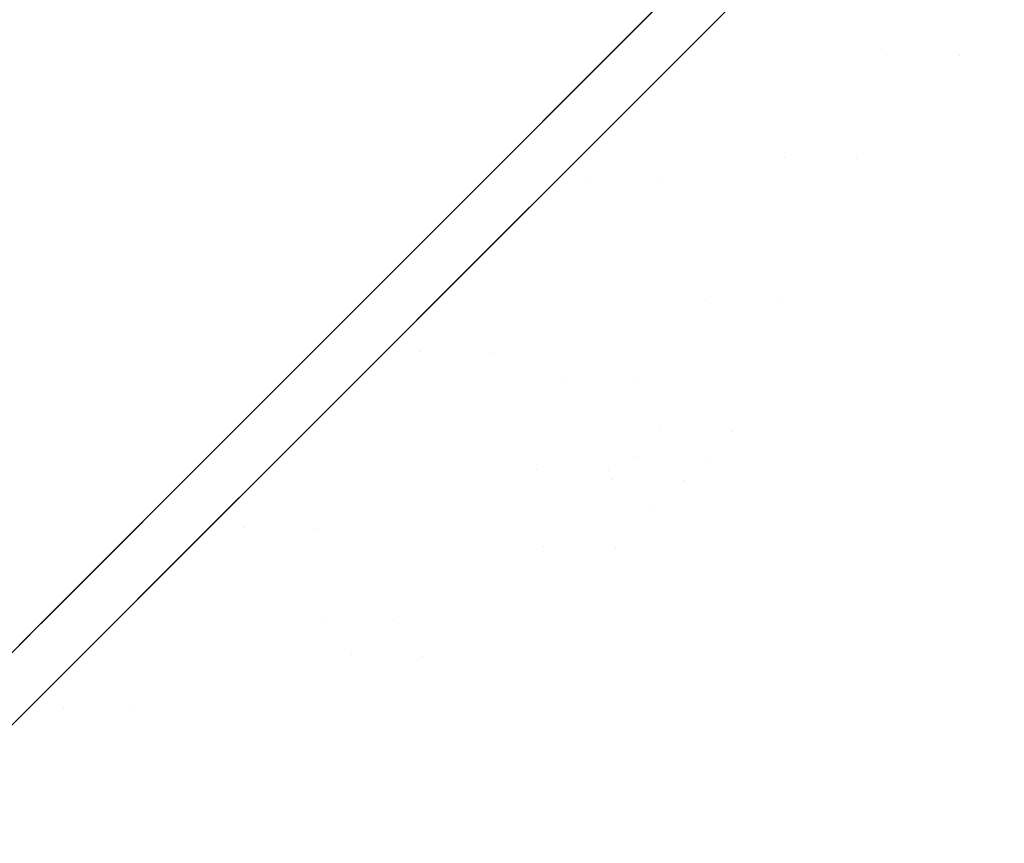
# Model space of a CAD drawing. Header units: centimetres. Extents: x -66.9 to -49, y -8.3 to 9.3.
# Tile 6 of 9: x -56.5 to -53.9, y 1.6 to 3.7. Entities that reach past the tile are written whole.
import ezdxf

# ---------------------------------------------------------------- set-up
doc = ezdxf.new("R2010")
doc.units = ezdxf.units.CM
doc.header["$LTSCALE"] = 2.54
doc.layers.add('Lucido design-1', color=7, linetype='Continuous')

# ---------------------------------------------------------------- blocks, each defined once
blk = doc.blocks.new('Gruppo-1')
at = {"color": 30, "linetype": 'Continuous', "lineweight": 9}
for points, invisible_edges in [([(-53.0988, 4.6015, -916.7691), (-52.9822, 4.7181, -917.2579), (-53.9218, 3.6491, -917.6955), (-54.0093, 3.5616, -917.3288)], 15), ([(-54.0093, 3.5616, -920.6917), (-53.9218, 3.6491, -920.325), (-52.9822, 4.7181, -920.7627), (-53.0988, 4.6015, -921.2514)], 15), ([(-54.0093, 3.5616, -917.3288), (-54.125, 3.4459, -916.9526), (-53.2531, 4.4472, -916.2677), (-53.0988, 4.6015, -916.7691)], 15), ([(-53.0988, 4.6015, -921.2514), (-53.2531, 4.4472, -921.7528), (-54.125, 3.4459, -921.0679), (-54.0093, 3.5616, -920.6917)], 15), ([(-53.5061, 4.5634, -926.4032), (-54.2423, 3.6242, -925.4376), (-53.7543, 4.1122, -924.9009)], 11), ([(-53.7543, 4.1122, -913.1196), (-54.2423, 3.6242, -912.5829), (-53.5061, 4.5634, -911.6173)], 11), ([(-54.2423, 3.6242, -912.5829), (-53.8078, 4.2617, -911.304), (-53.5061, 4.5634, -911.6173)], 11), ([(-53.5061, 4.5634, -926.4032), (-53.8078, 4.2617, -926.7165), (-54.2423, 3.6242, -925.4376)], 11), ([(-53.5646, 4.1118, -924.9156), (-54.0538, 3.6226, -925.4536), (-53.3158, 4.5641, -926.4217)], 11), ([(-54.0538, 3.6226, -925.4536), (-53.6183, 4.2617, -926.7358), (-53.3158, 4.5641, -926.4217)], 11), ([(-53.3158, 4.5641, -911.5988), (-54.0538, 3.6226, -912.5669), (-53.5646, 4.1118, -913.1049)], 11), ([(-53.3158, 4.5641, -911.5988), (-53.6183, 4.2617, -911.2847), (-54.0538, 3.6226, -912.5669)], 11), ([(-54.1273, 3.9422, -911.0103), (-54.4637, 3.6058, -910.7389), (-54.1746, 4.1344, -909.3708), (-53.7825, 4.5265, -909.6872)], 15), ([(-53.7825, 4.5265, -928.3334), (-54.1746, 4.1344, -928.6497), (-54.4637, 3.6058, -927.2817), (-54.1273, 3.9422, -927.0102)], 15), ([(-53.9819, 3.7184, -914.7626), (-54.3227, 3.3776, -914.2949), (-53.7543, 4.1122, -913.1196), (-53.3285, 4.5379, -913.7039)], 15), ([(-53.3285, 4.5379, -924.3166), (-53.7543, 4.1122, -924.9009), (-54.3227, 3.3776, -923.7256), (-53.9819, 3.7184, -923.2579)], 15), ([(-53.5929, 4.5271, -909.6638), (-53.986, 4.1341, -909.3467), (-54.2758, 3.6041, -910.7182), (-53.9386, 3.9414, -910.9903)], 15), ([(-53.9386, 3.9414, -927.0302), (-54.2758, 3.6041, -927.3024), (-53.986, 4.1341, -928.6738), (-53.5929, 4.5271, -928.3567)], 15), ([(-53.1378, 4.5386, -913.6907), (-53.5646, 4.1118, -913.1049), (-54.1344, 3.3754, -914.2831), (-53.7928, 3.717, -914.752)], 15), ([(-53.7928, 3.717, -923.2685), (-54.1344, 3.3754, -923.7374), (-53.5646, 4.1118, -924.9156), (-53.1378, 4.5386, -924.3299)], 15), ([(-53.4493, 4.251, -915.7603), (-53.2531, 4.4472, -916.2677), (-54.125, 3.4459, -916.9526), (-54.2723, 3.2986, -916.5719)], 15), ([(-54.2723, 3.2986, -921.4487), (-54.125, 3.4459, -921.0679), (-53.2531, 4.4472, -921.7528), (-53.4493, 4.251, -922.2603)], 15), ([(-54.0839, 3.2962, -916.5658), (-53.9363, 3.4438, -916.9475), (-53.0622, 4.4476, -916.2609), (-53.2589, 4.2509, -915.7521)], 15), ([(-53.2589, 4.2509, -922.2684), (-53.0622, 4.4476, -921.7596), (-53.9363, 3.4438, -921.073), (-54.0839, 3.2962, -921.4547)], 15), ([(-54.1273, 3.9422, -911.0103), (-53.8078, 4.2617, -911.304), (-54.2423, 3.6242, -912.5829), (-54.5087, 3.3578, -912.338)], 15), ([(-54.5087, 3.3578, -925.6825), (-54.2423, 3.6242, -925.4376), (-53.8078, 4.2617, -926.7165), (-54.1273, 3.9422, -927.0102)], 15), ([(-54.2723, 3.2986, -916.5719), (-54.4538, 3.1171, -916.1929), (-53.6913, 4.009, -915.2551), (-53.4493, 4.251, -915.7603)], 15), ([(-53.4493, 4.251, -922.2603), (-53.6913, 4.009, -922.7654), (-54.4538, 3.1171, -921.8276), (-54.2723, 3.2986, -921.4487)], 15), ([(-54.321, 3.3555, -912.3213), (-54.0538, 3.6226, -912.5669), (-53.6183, 4.2617, -911.2847), (-53.9386, 3.9414, -910.9903)], 15), ([(-53.9386, 3.9414, -927.0302), (-53.6183, 4.2617, -926.7358), (-54.0538, 3.6226, -925.4536), (-54.321, 3.3555, -925.6992)], 15), ([(-53.2589, 4.2509, -915.7521), (-53.5015, 4.0083, -915.2457), (-54.2659, 3.1142, -916.1858), (-54.0839, 3.2962, -916.5658)], 15), ([(-54.0839, 3.2962, -921.4547), (-54.2659, 3.1142, -921.8347), (-53.5015, 4.0083, -922.7748), (-53.2589, 4.2509, -922.2684)], 15), ([(-54.3949, 4.1899, -930.3259), (-54.8833, 3.7016, -930.6163), (-55.0126, 3.2964, -929.1929)], 10), ([(-55.0126, 3.2964, -929.1929), (-54.5851, 3.7239, -928.9372), (-54.3949, 4.1899, -930.3259)], 11), ([(-54.6964, 3.7002, -930.6456), (-54.8833, 3.7016, -930.6163), (-54.3949, 4.1899, -930.3259)], 9), ([(-54.2027, 4.1939, -907.6522), (-54.6969, 3.6997, -907.3781), (-54.8261, 3.294, -908.8021)], 10), ([(-54.8261, 3.294, -908.8021), (-54.3976, 3.7225, -909.0585), (-54.2027, 4.1939, -907.6522)], 11), ([(-54.207, 4.1896, -930.354), (-54.3976, 3.7225, -928.962), (-54.8261, 3.294, -929.2184)], 11), ([(-54.8261, 3.294, -929.2184), (-54.6964, 3.7002, -930.6456), (-54.207, 4.1896, -930.354)], 9), ([(-54.6969, 3.6997, -907.3781), (-54.2027, 4.1939, -907.6522), (-54.5079, 4.077, -907.6057)], 10), ([(-54.3949, 4.1899, -930.3259), (-54.207, 4.1896, -930.354), (-54.6964, 3.7002, -930.6456)], 9), ([(-54.5851, 3.7239, -909.0833), (-54.1746, 4.1344, -909.3708), (-54.4637, 3.6058, -910.7389), (-54.816, 3.2535, -910.4922)], 15), ([(-54.816, 3.2535, -927.5283), (-54.4637, 3.6058, -927.2817), (-54.1746, 4.1344, -928.6497), (-54.5851, 3.7239, -928.9372)], 15), ([(-54.2423, 3.6242, -912.5829), (-53.7543, 4.1122, -913.1196), (-54.3227, 3.3776, -914.2949), (-54.7133, 2.987, -913.8653)], 15), ([(-54.7133, 2.987, -924.1552), (-54.3227, 3.3776, -923.7256), (-53.7543, 4.1122, -924.9009), (-54.2423, 3.6242, -925.4376)], 15), ([(-54.629, 3.2509, -910.4709), (-54.2758, 3.6041, -910.7182), (-53.986, 4.1341, -909.3467), (-54.3976, 3.7225, -909.0585)], 15), ([(-54.3976, 3.7225, -928.962), (-53.986, 4.1341, -928.6738), (-54.2758, 3.6041, -927.3024), (-54.629, 3.2509, -927.5496)], 15), ([(-54.526, 2.9837, -913.8524), (-54.1344, 3.3754, -914.2831), (-53.5646, 4.1118, -913.1049), (-54.0538, 3.6226, -912.5669)], 15), ([(-54.0538, 3.6226, -925.4536), (-53.5646, 4.1118, -924.9156), (-54.1344, 3.3754, -923.7374), (-54.526, 2.9837, -924.1681)], 15), ([(-55.0126, 3.2964, -908.8276), (-54.8834, 3.7015, -907.4066), (-54.5079, 4.077, -907.6057)], 9), ([(-54.5079, 4.077, -907.6057), (-54.5851, 3.7239, -909.0833), (-55.0126, 3.2964, -908.8276)], 11), ([(-54.5079, 4.077, -907.6057), (-54.8834, 3.7015, -907.4066), (-54.6969, 3.6997, -907.3781)], 10), ([(-53.9819, 3.7184, -914.7626), (-53.6913, 4.009, -915.2551), (-54.4538, 3.1171, -916.1929), (-54.6719, 2.899, -915.8234)], 15), ([(-54.6719, 2.899, -922.1971), (-54.4538, 3.1171, -921.8276), (-53.6913, 4.009, -922.7654), (-53.9819, 3.7184, -923.2579)], 15), ([(-54.4845, 2.8956, -915.8154), (-54.2659, 3.1142, -916.1858), (-53.5015, 4.0083, -915.2457), (-53.7928, 3.717, -914.752)], 15), ([(-53.7928, 3.717, -923.2685), (-53.5015, 4.0083, -922.7748), (-54.2659, 3.1142, -921.8347), (-54.4845, 2.8956, -922.2051)], 15), ([(-54.5087, 3.3578, -912.338), (-54.7893, 3.0772, -912.1116), (-54.4637, 3.6058, -910.7389), (-54.1273, 3.9422, -911.0103)], 15), ([(-54.1273, 3.9422, -927.0102), (-54.4637, 3.6058, -927.2817), (-54.7893, 3.0772, -925.9089), (-54.5087, 3.3578, -925.6825)], 15), ([(-53.9386, 3.9414, -910.9903), (-54.2758, 3.6041, -910.7182), (-54.6022, 3.0742, -912.0943), (-54.321, 3.3555, -912.3213)], 15), ([(-54.321, 3.3555, -925.6992), (-54.6022, 3.0742, -925.9262), (-54.2758, 3.6041, -927.3024), (-53.9386, 3.9414, -927.0302)], 15), ([(-53.8182, 3.7527, -918.3869), (-53.7888, 3.7821, -919.0103), (-54.8091, 2.6694, -919.0103), (-54.8287, 2.6498, -918.5947)], 15), ([(-54.8287, 2.6498, -919.4259), (-54.8091, 2.6694, -919.0103), (-53.7888, 3.7821, -919.0103), (-53.8182, 3.7527, -919.6336)], 15), ([(-54.6418, 2.6457, -918.5936), (-54.6221, 2.6654, -919.0103), (-53.5992, 3.7809, -919.0103), (-53.6287, 3.7514, -918.3854)], 15), ([(-53.6287, 3.7514, -919.6351), (-53.5992, 3.7809, -919.0103), (-54.6221, 2.6654, -919.0103), (-54.6418, 2.6457, -919.4269)], 15), ([(-54.8287, 2.6498, -919.4259), (-53.8182, 3.7527, -919.6336), (-53.8592, 3.7117, -919.9715)], 11), ([(-53.8592, 3.7117, -918.049), (-53.8182, 3.7527, -918.3869), (-54.8287, 2.6498, -918.5947)], 11), ([(-54.6418, 2.6457, -918.5936), (-53.6287, 3.7514, -918.3854), (-53.6698, 3.7103, -918.0466)], 11), ([(-53.6698, 3.7103, -919.9739), (-53.6287, 3.7514, -919.6351), (-54.6418, 2.6457, -919.4269)], 11), ([(-54.816, 3.2535, -910.4922), (-55.1828, 2.8867, -910.2727), (-55.0126, 3.2964, -908.8276), (-54.5851, 3.7239, -909.0833)], 15), ([(-54.5851, 3.7239, -928.9372), (-55.0126, 3.2964, -929.1929), (-55.1828, 2.8867, -927.7478), (-54.816, 3.2535, -927.5283)], 15), ([(-54.3976, 3.7225, -909.0585), (-54.8261, 3.294, -908.8021), (-54.9967, 2.8832, -910.2509), (-54.629, 3.2509, -910.4709)], 15), ([(-54.629, 3.2509, -927.5496), (-54.9967, 2.8832, -927.7696), (-54.8261, 3.294, -929.2184), (-54.3976, 3.7225, -928.962)], 15), ([(-54.6719, 2.899, -915.8234), (-54.9275, 2.6434, -915.4724), (-54.3227, 3.3776, -914.2949), (-53.9819, 3.7184, -914.7626)], 15), ([(-53.9819, 3.7184, -923.2579), (-54.3227, 3.3776, -923.7256), (-54.9275, 2.6434, -922.5481), (-54.6719, 2.899, -922.1971)], 15), ([(-53.8592, 3.7117, -919.9715), (-54.8978, 2.5807, -919.8869), (-54.8287, 2.6498, -919.4259)], 11), ([(-54.8287, 2.6498, -918.5947), (-54.8978, 2.5807, -918.1336), (-53.8592, 3.7117, -918.049)], 11), ([(-54.8978, 2.5807, -918.1336), (-53.9218, 3.6491, -917.6955), (-53.8592, 3.7117, -918.049)], 11), ([(-53.8592, 3.7117, -919.9715), (-53.9218, 3.6491, -920.325), (-54.8978, 2.5807, -919.8869)], 11), ([(-53.7928, 3.717, -914.752), (-54.1344, 3.3754, -914.2831), (-54.7408, 2.6393, -915.4636), (-54.4845, 2.8956, -915.8154)], 15), ([(-54.4845, 2.8956, -922.2051), (-54.7408, 2.6393, -922.5569), (-54.1344, 3.3754, -923.7374), (-53.7928, 3.717, -923.2685)], 15), ([(-54.6418, 2.6457, -919.4269), (-54.711, 2.5765, -919.8891), (-53.6698, 3.7103, -919.9739)], 11), ([(-54.711, 2.5765, -919.8891), (-53.7325, 3.6476, -920.3283), (-53.6698, 3.7103, -919.9739)], 11), ([(-53.6698, 3.7103, -918.0466), (-54.711, 2.5765, -918.1314), (-54.6418, 2.6457, -918.5936)], 11), ([(-53.6698, 3.7103, -918.0466), (-53.7325, 3.6476, -917.6922), (-54.711, 2.5765, -918.1314)], 11), ([(-55.4552, 2.8538, -929.4143), (-55.0126, 3.2964, -929.1929), (-54.8833, 3.7016, -930.6163)], 11), ([(-54.8833, 3.7016, -930.6163), (-55.1401, 3.4448, -930.769), (-55.4552, 2.8538, -929.4143)], 10), ([(-54.8834, 3.7015, -907.4066), (-55.0126, 3.2964, -908.8276), (-55.4552, 2.8538, -908.6062)], 11), ([(-55.4552, 2.8538, -908.6062), (-55.385, 3.1998, -907.1407), (-54.8834, 3.7015, -907.4066)], 9), ([(-54.8834, 3.7015, -907.4066), (-55.385, 3.1998, -907.1407), (-55.1364, 3.2602, -907.1343)], 10), ([(-55.2698, 2.8502, -929.4403), (-54.9477, 3.4489, -930.7953), (-54.6964, 3.7002, -930.6456)], 9), ([(-54.6964, 3.7002, -930.6456), (-54.8261, 3.294, -929.2184), (-55.2698, 2.8502, -929.4403)], 11), ([(-55.2698, 2.8502, -908.5802), (-54.8261, 3.294, -908.8021), (-54.6969, 3.6997, -907.3781)], 11), ([(-54.6969, 3.6997, -907.3781), (-55.1364, 3.2602, -907.1343), (-55.2698, 2.8502, -908.5802)], 10), ([(-54.9477, 3.4489, -930.7953), (-55.1401, 3.4448, -930.769), (-54.8833, 3.7016, -930.6163)], 9), ([(-55.1364, 3.2602, -907.1343), (-54.6969, 3.6997, -907.3781), (-54.8834, 3.7015, -907.4066)], 10), ([(-54.8833, 3.7016, -930.6163), (-54.6964, 3.7002, -930.6456), (-54.9477, 3.4489, -930.7953)], 9), ([(-54.0093, 3.5616, -917.3288), (-53.9218, 3.6491, -917.6955), (-54.8978, 2.5807, -918.1336), (-54.9561, 2.5224, -917.8892)], 15), ([(-54.9561, 2.5224, -920.1314), (-54.8978, 2.5807, -919.8869), (-53.9218, 3.6491, -920.325), (-54.0093, 3.5616, -920.6917)], 15), ([(-54.7695, 2.518, -917.8863), (-54.711, 2.5765, -918.1314), (-53.7325, 3.6476, -917.6922), (-53.8203, 3.5599, -917.3246)], 15), ([(-53.8203, 3.5599, -920.6959), (-53.7325, 3.6476, -920.3283), (-54.711, 2.5765, -919.8891), (-54.7695, 2.518, -920.1342)], 15), ([(-54.816, 3.2535, -910.4922), (-54.4637, 3.6058, -910.7389), (-54.7893, 3.0772, -912.1116), (-55.0831, 2.7834, -911.9058)], 15), ([(-55.0831, 2.7834, -926.1147), (-54.7893, 3.0772, -925.9089), (-54.4637, 3.6058, -927.2817), (-54.816, 3.2535, -927.5283)], 15), ([(-54.8968, 2.7797, -911.8881), (-54.6022, 3.0742, -912.0943), (-54.2758, 3.6041, -910.7182), (-54.629, 3.2509, -910.4709)], 15), ([(-54.629, 3.2509, -927.5496), (-54.2758, 3.6041, -927.3024), (-54.6022, 3.0742, -925.9262), (-54.8968, 2.7797, -926.1324)], 15), ([(-54.7133, 2.987, -924.1552), (-54.2423, 3.6242, -925.4376), (-54.5087, 3.3578, -925.6825)], 11), ([(-54.5087, 3.3578, -912.338), (-54.2423, 3.6242, -912.5829), (-54.7133, 2.987, -913.8653)], 11), ([(-54.526, 2.9837, -913.8524), (-54.0538, 3.6226, -912.5669), (-54.321, 3.3555, -912.3213)], 11), ([(-54.321, 3.3555, -925.6992), (-54.0538, 3.6226, -925.4536), (-54.526, 2.9837, -924.1681)], 11), ([(-54.9561, 2.5224, -917.8892), (-55.0333, 2.4452, -917.6383), (-54.125, 3.4459, -916.9526), (-54.0093, 3.5616, -917.3288)], 15), ([(-54.0093, 3.5616, -920.6917), (-54.125, 3.4459, -921.0679), (-55.0333, 2.4452, -920.3822), (-54.9561, 2.5224, -920.1314)], 15), ([(-53.8203, 3.5599, -917.3246), (-53.9363, 3.4438, -916.9475), (-54.8469, 2.4406, -917.6349), (-54.7695, 2.518, -917.8863)], 15), ([(-54.7695, 2.518, -920.1342), (-54.8469, 2.4406, -920.3856), (-53.9363, 3.4438, -921.073), (-53.8203, 3.5599, -920.6959)], 15), ([(-55.2698, 2.8502, -929.4403), (-55.2014, 3.1952, -930.8986), (-54.9477, 3.4489, -930.7953)], 9), ([(-55.1401, 3.4448, -930.769), (-54.9477, 3.4489, -930.7953), (-55.2014, 3.1952, -930.8986)], 9), ([(-55.1401, 3.4448, -930.769), (-55.3869, 3.198, -930.8692), (-55.4552, 2.8538, -929.4143)], 10), ([(-55.2014, 3.1952, -930.8986), (-55.3869, 3.198, -930.8692), (-55.1401, 3.4448, -930.769)], 9), ([(-54.2723, 3.2986, -916.5719), (-54.125, 3.4459, -916.9526), (-55.0333, 2.4452, -917.6383), (-55.1315, 2.347, -917.3845)], 15), ([(-55.1315, 2.347, -920.6361), (-55.0333, 2.4452, -920.3822), (-54.125, 3.4459, -921.0679), (-54.2723, 3.2986, -921.4487)], 15), ([(-54.9453, 2.3422, -917.3804), (-54.8469, 2.4406, -917.6349), (-53.9363, 3.4438, -916.9475), (-54.0839, 3.2962, -916.5658)], 15), ([(-54.0839, 3.2962, -921.4547), (-53.9363, 3.4438, -921.073), (-54.8469, 2.4406, -920.3856), (-54.9453, 2.3422, -920.6401)], 15), ([(-54.7133, 2.987, -913.8653), (-54.3227, 3.3776, -914.2949), (-54.9275, 2.6434, -915.4724), (-55.2206, 2.3503, -915.1501)], 15), ([(-55.2206, 2.3503, -922.8704), (-54.9275, 2.6434, -922.5481), (-54.3227, 3.3776, -923.7256), (-54.7133, 2.987, -924.1552)], 15), ([(-55.0346, 2.3455, -915.1405), (-54.7408, 2.6393, -915.4636), (-54.1344, 3.3754, -914.2831), (-54.526, 2.9837, -913.8524)], 15), ([(-54.526, 2.9837, -924.1681), (-54.1344, 3.3754, -923.7374), (-54.7408, 2.6393, -922.5569), (-55.0346, 2.3455, -922.88)], 15), ([(-54.5087, 3.3578, -925.6825), (-55.1512, 2.549, -924.5325), (-54.7133, 2.987, -924.1552)], 11), ([(-54.7133, 2.987, -913.8653), (-55.1512, 2.549, -913.488), (-54.5087, 3.3578, -912.338)], 11), ([(-55.1512, 2.549, -913.488), (-54.7893, 3.0772, -912.1116), (-54.5087, 3.3578, -912.338)], 11), ([(-54.5087, 3.3578, -925.6825), (-54.7893, 3.0772, -925.9089), (-55.1512, 2.549, -924.5325)], 11), ([(-54.526, 2.9837, -924.1681), (-54.9651, 2.5447, -924.5464), (-54.321, 3.3555, -925.6992)], 11), ([(-54.9651, 2.5447, -924.5464), (-54.6022, 3.0742, -925.9262), (-54.321, 3.3555, -925.6992)], 11), ([(-54.321, 3.3555, -912.3213), (-54.9651, 2.5447, -913.4742), (-54.526, 2.9837, -913.8524)], 11), ([(-54.321, 3.3555, -912.3213), (-54.6022, 3.0742, -912.0943), (-54.9651, 2.5447, -913.4742)], 11), ([(-55.4552, 2.8538, -908.6062), (-55.0126, 3.2964, -908.8276), (-55.1828, 2.8867, -910.2727), (-55.5626, 2.5069, -910.0828)], 15), ([(-55.5626, 2.5069, -927.9377), (-55.1828, 2.8867, -927.7478), (-55.0126, 3.2964, -929.1929), (-55.4552, 2.8538, -929.4143)], 15), ([(-55.1315, 2.347, -917.3845), (-55.2525, 2.226, -917.1318), (-54.4538, 3.1171, -916.1929), (-54.2723, 3.2986, -916.5719)], 15), ([(-54.2723, 3.2986, -921.4487), (-54.4538, 3.1171, -921.8276), (-55.2525, 2.226, -920.8887), (-55.1315, 2.347, -920.6361)], 15), ([(-54.0839, 3.2962, -916.5658), (-54.2659, 3.1142, -916.1858), (-55.0666, 2.2209, -917.1271), (-54.9453, 2.3422, -917.3804)], 15), ([(-54.9453, 2.3422, -920.6401), (-55.0666, 2.2209, -920.8934), (-54.2659, 3.1142, -921.8347), (-54.0839, 3.2962, -921.4547)], 15), ([(-55.3774, 2.5025, -910.0605), (-54.9967, 2.8832, -910.2509), (-54.8261, 3.294, -908.8021), (-55.2698, 2.8502, -908.5802)], 15), ([(-55.2698, 2.8502, -929.4403), (-54.8261, 3.294, -929.2184), (-54.9967, 2.8832, -927.7696), (-55.3774, 2.5025, -927.96)], 15), ([(-55.0831, 2.7834, -911.9058), (-55.3891, 2.4774, -911.7228), (-55.1828, 2.8867, -910.2727), (-54.816, 3.2535, -910.4922)], 15), ([(-54.816, 3.2535, -927.5283), (-55.1828, 2.8867, -927.7478), (-55.3891, 2.4774, -926.2977), (-55.0831, 2.7834, -926.1147)], 15), ([(-55.385, 3.1998, -907.1407), (-55.199, 3.1976, -907.1108), (-55.1364, 3.2602, -907.1343)], 9), ([(-55.1364, 3.2602, -907.1343), (-55.199, 3.1976, -907.1108), (-55.2698, 2.8502, -908.5802)], 10), ([(-54.629, 3.2509, -910.4709), (-54.9967, 2.8832, -910.2509), (-55.2035, 2.473, -911.7046), (-54.8968, 2.7797, -911.8881)], 15), ([(-54.8968, 2.7797, -926.1324), (-55.2035, 2.473, -926.3159), (-54.9967, 2.8832, -927.7696), (-54.629, 3.2509, -927.5496)], 15), ([(-55.3869, 3.198, -930.8692), (-55.9068, 2.678, -931.0804), (-55.9109, 2.3981, -929.5989)], 10), ([(-55.9109, 2.3981, -929.5989), (-55.4552, 2.8538, -929.4143), (-55.3869, 3.198, -930.8692)], 11), ([(-55.7225, 2.6741, -931.1109), (-55.9068, 2.678, -931.0804), (-55.3869, 3.198, -930.8692)], 9), ([(-55.199, 3.1976, -907.1108), (-55.7231, 2.6735, -906.914), (-55.7266, 2.3935, -908.3952)], 10), ([(-55.7266, 2.3935, -908.3952), (-55.2698, 2.8502, -908.5802), (-55.199, 3.1976, -907.1108)], 11), ([(-55.2014, 3.1952, -930.8986), (-55.2698, 2.8502, -929.4403), (-55.7266, 2.3935, -929.6253)], 11), ([(-55.7266, 2.3935, -929.6253), (-55.7225, 2.6741, -931.1109), (-55.2014, 3.1952, -930.8986)], 9), ([(-55.7231, 2.6735, -906.914), (-55.199, 3.1976, -907.1108), (-55.4509, 3.134, -907.1058)], 10), ([(-55.3869, 3.198, -930.8692), (-55.2014, 3.1952, -930.8986), (-55.7225, 2.6741, -931.1109)], 9), ([(-55.4509, 3.134, -907.1058), (-55.385, 3.1998, -907.1407), (-55.4552, 2.8538, -908.6062)], 10), ([(-55.199, 3.1976, -907.1108), (-55.385, 3.1998, -907.1407), (-55.4509, 3.134, -907.1058)], 9), ([(-55.4509, 3.134, -907.1058), (-55.4552, 2.8538, -908.6062), (-55.9109, 2.3981, -908.4217)], 11), ([(-55.9109, 2.3981, -908.4217), (-55.9073, 2.6776, -906.945), (-55.4509, 3.134, -907.1058)], 9), ([(-55.4509, 3.134, -907.1058), (-55.9073, 2.6776, -906.945), (-55.7231, 2.6735, -906.914)], 10), ([(-54.6719, 2.899, -915.8234), (-54.4538, 3.1171, -916.1929), (-55.2525, 2.226, -917.1318), (-55.3979, 2.0806, -916.8854)], 15), ([(-55.3979, 2.0806, -921.1351), (-55.2525, 2.226, -920.8887), (-54.4538, 3.1171, -921.8276), (-54.6719, 2.899, -922.1971)], 15), ([(-55.2124, 2.0751, -916.8801), (-55.0666, 2.2209, -917.1271), (-54.2659, 3.1142, -916.1858), (-54.4845, 2.8956, -915.8154)], 15), ([(-54.4845, 2.8956, -922.2051), (-54.2659, 3.1142, -921.8347), (-55.0666, 2.2209, -920.8934), (-55.2124, 2.0751, -921.1404)], 15), ([(-55.1512, 2.549, -924.5325), (-54.7893, 3.0772, -925.9089), (-55.0831, 2.7834, -926.1147)], 11), ([(-55.0831, 2.7834, -911.9058), (-54.7893, 3.0772, -912.1116), (-55.1512, 2.549, -913.488)], 11), ([(-54.9651, 2.5447, -913.4742), (-54.6022, 3.0742, -912.0943), (-54.8968, 2.7797, -911.8881)], 11), ([(-54.8968, 2.7797, -926.1324), (-54.6022, 3.0742, -925.9262), (-54.9651, 2.5447, -924.5464)], 11), ([(-55.2206, 2.3503, -915.1501), (-55.5492, 2.0217, -914.867), (-55.1512, 2.549, -913.488), (-54.7133, 2.987, -913.8653)], 15), ([(-54.7133, 2.987, -924.1552), (-55.1512, 2.549, -924.5325), (-55.5492, 2.0217, -923.1535), (-55.2206, 2.3503, -922.8704)], 15), ([(-54.526, 2.9837, -913.8524), (-54.9651, 2.5447, -913.4742), (-55.364, 2.0161, -914.8567), (-55.0346, 2.3455, -915.1405)], 15), ([(-55.0346, 2.3455, -922.88), (-55.364, 2.0161, -923.1638), (-54.9651, 2.5447, -924.5464), (-54.526, 2.9837, -924.1681)], 15), ([(-55.5626, 2.5069, -910.0828), (-55.1828, 2.8867, -910.2727), (-55.3891, 2.4774, -911.7228), (-55.7058, 2.1607, -911.5644)], 15), ([(-55.7058, 2.1607, -926.4561), (-55.3891, 2.4774, -926.2977), (-55.1828, 2.8867, -927.7478), (-55.5626, 2.5069, -927.9377)], 15), ([(-55.3979, 2.0806, -916.8854), (-55.5684, 1.9101, -916.6514), (-54.9275, 2.6434, -915.4724), (-54.6719, 2.899, -915.8234)], 15), ([(-54.6719, 2.899, -922.1971), (-54.9275, 2.6434, -922.5481), (-55.5684, 1.9101, -921.3691), (-55.3979, 2.0806, -921.1351)], 15), ([(-54.4845, 2.8956, -915.8154), (-54.7408, 2.6393, -915.4636), (-55.3833, 1.9042, -916.6455), (-55.2124, 2.0751, -916.8801)], 15), ([(-55.2124, 2.0751, -921.1404), (-55.3833, 1.9042, -921.375), (-54.7408, 2.6393, -922.5569), (-54.4845, 2.8956, -922.2051)], 15), ([(-55.521, 2.1554, -911.5458), (-55.2035, 2.473, -911.7046), (-54.9967, 2.8832, -910.2509), (-55.3774, 2.5025, -910.0605)], 15), ([(-55.3774, 2.5025, -927.96), (-54.9967, 2.8832, -927.7696), (-55.2035, 2.473, -926.3159), (-55.521, 2.1554, -926.4747)], 15), ([(-55.5626, 2.5069, -910.0828), (-55.9536, 2.1159, -909.9244), (-55.9109, 2.3981, -908.4217), (-55.4552, 2.8538, -908.6062)], 15), ([(-55.4552, 2.8538, -929.4143), (-55.9109, 2.3981, -929.5989), (-55.9536, 2.1159, -928.0961), (-55.5626, 2.5069, -927.9377)], 15), ([(-55.2698, 2.8502, -908.5802), (-55.7266, 2.3935, -908.3952), (-55.7694, 2.1105, -909.9017), (-55.3774, 2.5025, -910.0605)], 15), ([(-55.3774, 2.5025, -927.96), (-55.7694, 2.1105, -928.1188), (-55.7266, 2.3935, -929.6253), (-55.2698, 2.8502, -929.4403)], 15), ([(-55.0831, 2.7834, -926.1147), (-55.6313, 2.069, -924.8437), (-55.1512, 2.549, -924.5325)], 11), ([(-55.1512, 2.549, -913.488), (-55.6313, 2.069, -913.1768), (-55.0831, 2.7834, -911.9058)], 11), ([(-55.6313, 2.069, -913.1768), (-55.3891, 2.4774, -911.7228), (-55.0831, 2.7834, -911.9058)], 11), ([(-55.0831, 2.7834, -926.1147), (-55.3891, 2.4774, -926.2977), (-55.6313, 2.069, -924.8437)], 11), ([(-54.9651, 2.5447, -924.5464), (-55.4463, 2.0635, -924.8583), (-54.8968, 2.7797, -926.1324)], 11), ([(-55.4463, 2.0635, -924.8583), (-55.2035, 2.473, -926.3159), (-54.8968, 2.7797, -926.1324)], 11), ([(-54.8968, 2.7797, -911.8881), (-55.4463, 2.0635, -913.1622), (-54.9651, 2.5447, -913.4742)], 11), ([(-54.8968, 2.7797, -911.8881), (-55.2035, 2.473, -911.7046), (-55.4463, 2.0635, -913.1622)], 11), ([(-56.4361, 2.1487, -906.7587), (-55.9073, 2.6776, -906.945), (-55.9109, 2.3981, -908.4217)], 10), ([(-55.9073, 2.6776, -906.945), (-56.4361, 2.1487, -906.7587), (-56.1181, 2.2785, -906.7657)], 10), ([(-56.3773, 1.9317, -929.7446), (-55.9109, 2.3981, -929.5989), (-55.9068, 2.678, -931.0804)], 11), ([(-55.9068, 2.678, -931.0804), (-56.1428, 2.4421, -931.1762), (-56.3773, 1.9317, -929.7446)], 10), ([(-56.1942, 1.9259, -929.7715), (-55.9514, 2.4452, -931.2041), (-55.7225, 2.6741, -931.1109)], 9), ([(-55.7225, 2.6741, -931.1109), (-55.7266, 2.3935, -929.6253), (-56.1942, 1.9259, -929.7715)], 11), ([(-56.1942, 1.9259, -908.249), (-55.7266, 2.3935, -908.3952), (-55.7231, 2.6735, -906.914)], 11), ([(-55.7231, 2.6735, -906.914), (-56.1181, 2.2785, -906.7657), (-56.1942, 1.9259, -908.249)], 10), ([(-55.9514, 2.4452, -931.2041), (-56.1428, 2.4421, -931.1762), (-55.9068, 2.678, -931.0804)], 9), ([(-56.1181, 2.2785, -906.7657), (-55.7231, 2.6735, -906.914), (-55.9073, 2.6776, -906.945)], 10), ([(-55.9068, 2.678, -931.0804), (-55.7225, 2.6741, -931.1109), (-55.9514, 2.4452, -931.2041)], 9), ([(-55.8749, 1.5482, -919.218), (-55.8651, 1.558, -919.0103), (-54.8091, 2.6694, -919.0103), (-54.8287, 2.6498, -919.4259)], 15), ([(-54.8287, 2.6498, -918.5947), (-54.8091, 2.6694, -919.0103), (-55.8651, 1.558, -919.0103)], 11), ([(-54.6418, 2.6457, -919.4269), (-54.6221, 2.6654, -919.0103), (-55.6808, 1.5512, -919.0103), (-55.6906, 1.5414, -919.2186)], 15), ([(-55.6808, 1.5512, -919.0103), (-54.6221, 2.6654, -919.0103), (-54.6418, 2.6457, -918.5936)], 11), ([(-56.956, 0.4486, -919.0103), (-54.8978, 2.5807, -918.1336), (-54.8287, 2.6498, -918.5947)], 11), ([(-55.8651, 1.558, -919.0103), (-56.956, 0.4486, -919.0103), (-54.8287, 2.6498, -918.5947)], 11), ([(-54.6418, 2.6457, -918.5936), (-56.7743, 0.4391, -919.0103), (-55.6808, 1.5512, -919.0103)], 11), ([(-54.6418, 2.6457, -918.5936), (-54.711, 2.5765, -918.1314), (-56.7743, 0.4391, -919.0103)], 11), ([(-54.8287, 2.6498, -919.4259), (-54.8978, 2.5807, -919.8869), (-55.9095, 1.5136, -919.4485), (-55.8749, 1.5482, -919.218)], 15), ([(-55.2206, 2.3503, -915.1501), (-54.9275, 2.6434, -915.4724), (-55.5684, 1.9101, -916.6514), (-55.7638, 1.7147, -916.4365)], 15), ([(-55.7638, 1.7147, -921.584), (-55.5684, 1.9101, -921.3691), (-54.9275, 2.6434, -922.5481), (-55.2206, 2.3503, -922.8704)], 15), ([(-55.6906, 1.5414, -919.2186), (-55.7252, 1.5067, -919.4496), (-54.711, 2.5765, -919.8891), (-54.6418, 2.6457, -919.4269)], 15), ([(-55.5792, 1.7083, -916.4301), (-55.3833, 1.9042, -916.6455), (-54.7408, 2.6393, -915.4636), (-55.0346, 2.3455, -915.1405)], 15), ([(-55.0346, 2.3455, -922.88), (-54.7408, 2.6393, -922.5569), (-55.3833, 1.9042, -921.375), (-55.5792, 1.7083, -921.5904)], 15), ([(-54.9561, 2.5224, -917.8892), (-54.8978, 2.5807, -918.1336), (-56.956, 0.4486, -919.0103)], 11), ([(-55.9095, 1.5136, -919.4485), (-54.8978, 2.5807, -919.8869), (-54.9561, 2.5224, -920.1314)], 11), ([(-56.7743, 0.4391, -919.0103), (-54.711, 2.5765, -918.1314), (-54.7695, 2.518, -917.8863)], 11), ([(-54.7695, 2.518, -920.1342), (-54.711, 2.5765, -919.8891), (-55.7252, 1.5067, -919.4496)], 11), ([(-55.6313, 2.069, -913.1768), (-55.1512, 2.549, -913.488), (-55.5492, 2.0217, -914.867), (-55.9094, 1.6615, -914.6336)], 15), ([(-55.9094, 1.6615, -923.387), (-55.5492, 2.0217, -923.1535), (-55.1512, 2.549, -924.5325), (-55.6313, 2.069, -924.8437)], 15), ([(-55.7251, 1.655, -914.6226), (-55.364, 2.0161, -914.8567), (-54.9651, 2.5447, -913.4742), (-55.4463, 2.0635, -913.1622)], 15), ([(-55.4463, 2.0635, -924.8583), (-54.9651, 2.5447, -924.5464), (-55.364, 2.0161, -923.1638), (-55.7251, 1.655, -923.3979)], 15), ([(-56.956, 0.4486, -919.0103), (-55.0333, 2.4452, -917.6383), (-54.9561, 2.5224, -917.8892)], 11), ([(-54.7695, 2.518, -917.8863), (-54.8469, 2.4406, -917.6349), (-56.7743, 0.4391, -919.0103)], 11), ([(-55.7058, 2.1607, -911.5644), (-56.0319, 1.8346, -911.4323), (-55.9536, 2.1159, -909.9244), (-55.5626, 2.5069, -910.0828)], 15), ([(-55.5626, 2.5069, -927.9377), (-55.9536, 2.1159, -928.0961), (-56.0319, 1.8346, -926.5882), (-55.7058, 2.1607, -926.4561)], 15), ([(-54.9561, 2.5224, -920.1314), (-55.9772, 1.4459, -919.6961), (-55.9095, 1.5136, -919.4485)], 11), ([(-54.9561, 2.5224, -920.1314), (-55.0333, 2.4452, -920.3822), (-55.9772, 1.4459, -919.6961)], 11), ([(-55.7931, 1.4388, -919.6979), (-54.8469, 2.4406, -920.3856), (-54.7695, 2.518, -920.1342)], 11), ([(-55.7252, 1.5067, -919.4496), (-55.7931, 1.4388, -919.6979), (-54.7695, 2.518, -920.1342)], 11), ([(-55.3774, 2.5025, -910.0605), (-55.7694, 2.1105, -909.9017), (-55.848, 1.8285, -911.4134), (-55.521, 2.1554, -911.5458)], 15), ([(-55.521, 2.1554, -926.4747), (-55.848, 1.8285, -926.6071), (-55.7694, 2.1105, -928.1188), (-55.3774, 2.5025, -927.96)], 15), ([(-55.6313, 2.069, -924.8437), (-55.3891, 2.4774, -926.2977), (-55.7058, 2.1607, -926.4561)], 11), ([(-55.7058, 2.1607, -911.5644), (-55.3891, 2.4774, -911.7228), (-55.6313, 2.069, -913.1768)], 11), ([(-55.4463, 2.0635, -913.1622), (-55.2035, 2.473, -911.7046), (-55.521, 2.1554, -911.5458)], 11), ([(-55.521, 2.1554, -926.4747), (-55.2035, 2.473, -926.3159), (-55.4463, 2.0635, -924.8583)], 11), ([(-55.0333, 2.4452, -917.6383), (-56.956, 0.4486, -919.0103), (-56.0868, 1.3363, -918.0711)], 11), ([(-55.903, 1.329, -918.0688), (-56.7743, 0.4391, -919.0103), (-54.8469, 2.4406, -917.6349)], 11), ([(-56.1428, 2.4421, -931.1762), (-56.4381, 2.1467, -931.2444), (-56.3773, 1.9317, -929.7446)], 10), ([(-56.2552, 2.1414, -931.2747), (-56.4381, 2.1467, -931.2444), (-56.1428, 2.4421, -931.1762)], 9), ([(-56.1428, 2.4421, -931.1762), (-55.9514, 2.4452, -931.2041), (-56.2552, 2.1414, -931.2747)], 9), ([(-56.1942, 1.9259, -929.7715), (-56.2552, 2.1414, -931.2747), (-55.9514, 2.4452, -931.2041)], 9), ([(-55.1315, 2.347, -917.3845), (-55.0333, 2.4452, -917.6383), (-56.0868, 1.3363, -918.0711)], 11), ([(-55.9772, 1.4459, -919.6961), (-55.0333, 2.4452, -920.3822), (-55.1315, 2.347, -920.6361)], 11), ([(-55.903, 1.329, -918.0688), (-54.8469, 2.4406, -917.6349), (-54.9453, 2.3422, -917.3804)], 11), ([(-54.9453, 2.3422, -920.6401), (-54.8469, 2.4406, -920.3856), (-55.7931, 1.4388, -919.6979)], 11), ([(-55.9109, 2.3981, -908.4217), (-56.3773, 1.9317, -908.2759), (-56.4363, 2.1486, -906.7587), (-56.4361, 2.1487, -906.7587)], 11), ([(-56.3773, 1.9317, -908.2759), (-55.9109, 2.3981, -908.4217), (-55.9536, 2.1159, -909.9244), (-56.3538, 1.7157, -909.7993)], 15), ([(-56.3538, 1.7157, -928.2212), (-55.9536, 2.1159, -928.0961), (-55.9109, 2.3981, -929.5989), (-56.3773, 1.9317, -929.7446)], 15), ([(-56.1706, 1.7093, -909.7763), (-55.7694, 2.1105, -909.9017), (-55.7266, 2.3935, -908.3952), (-56.1942, 1.9259, -908.249)], 15), ([(-56.1942, 1.9259, -929.7715), (-55.7266, 2.3935, -929.6253), (-55.7694, 2.1105, -928.1188), (-56.1706, 1.7093, -928.2442)], 15), ([(-55.7638, 1.7147, -916.4365), (-55.9828, 1.4957, -916.2478), (-55.5492, 2.0217, -914.867), (-55.2206, 2.3503, -915.1501)], 15), ([(-55.2206, 2.3503, -922.8704), (-55.5492, 2.0217, -923.1535), (-55.9828, 1.4957, -921.7727), (-55.7638, 1.7147, -921.584)], 15), ([(-55.1315, 2.347, -920.6361), (-56.0868, 1.3363, -919.9494), (-55.9772, 1.4459, -919.6961)], 11), ([(-56.0868, 1.3363, -918.0711), (-55.2525, 2.226, -917.1318), (-55.1315, 2.347, -917.3845)], 11), ([(-55.1315, 2.347, -920.6361), (-55.2525, 2.226, -920.8887), (-56.0868, 1.3363, -919.9494)], 11), ([(-55.903, 1.329, -919.9517), (-55.0666, 2.2209, -920.8934), (-54.9453, 2.3422, -920.6401)], 11), ([(-54.9453, 2.3422, -917.3804), (-55.0666, 2.2209, -917.1271), (-55.903, 1.329, -918.0688)], 11), ([(-55.7931, 1.4388, -919.6979), (-55.903, 1.329, -919.9517), (-54.9453, 2.3422, -920.6401)], 11), ([(-55.0346, 2.3455, -915.1405), (-55.364, 2.0161, -914.8567), (-55.7988, 1.4887, -916.2409), (-55.5792, 1.7083, -916.4301)], 15), ([(-55.5792, 1.7083, -921.5904), (-55.7988, 1.4887, -921.7796), (-55.364, 2.0161, -923.1638), (-55.0346, 2.3455, -922.88)], 15), ([(-56.4361, 2.1487, -906.7587), (-56.2541, 2.1425, -906.7377), (-56.1181, 2.2785, -906.7657)], 9), ([(-56.1181, 2.2785, -906.7657), (-56.2541, 2.1425, -906.7377), (-56.1942, 1.9259, -908.249)], 10), ([(-55.3979, 2.0806, -916.8854), (-55.2525, 2.226, -917.1318), (-56.0868, 1.3363, -918.0711), (-56.1595, 1.2636, -917.948)], 15), ([(-56.1595, 1.2636, -920.0726), (-56.0868, 1.3363, -919.9494), (-55.2525, 2.226, -920.8887), (-55.3979, 2.0806, -921.1351)], 15), ([(-55.9758, 1.2561, -917.9453), (-55.903, 1.329, -918.0688), (-55.0666, 2.2209, -917.1271), (-55.2124, 2.0751, -916.8801)], 15), ([(-55.2124, 2.0751, -921.1404), (-55.0666, 2.2209, -920.8934), (-55.903, 1.329, -919.9517), (-55.9758, 1.2561, -920.0752)], 15), ([(-56.8519, 1.4571, -908.1705), (-56.9797, 1.6051, -906.6592), (-56.4363, 2.1486, -906.7587)], 9), ([(-56.4363, 2.1486, -906.7587), (-56.9797, 1.6051, -906.6592), (-56.7981, 1.5985, -906.6258)], 10), ([(-56.4381, 2.1467, -931.2444), (-56.9793, 1.6056, -931.3693), (-56.8519, 1.4571, -929.85)], 10), ([(-56.7977, 1.5989, -931.4007), (-56.9793, 1.6056, -931.3693), (-56.4381, 2.1467, -931.2444)], 9), ([(-56.4363, 2.1486, -906.7587), (-56.3773, 1.9317, -908.2759), (-56.8519, 1.4571, -908.1705)], 11), ([(-56.8519, 1.4571, -929.85), (-56.3773, 1.9317, -929.7446), (-56.4381, 2.1467, -931.2444)], 11), ([(-56.4363, 2.1486, -906.7587), (-56.7981, 1.5985, -906.6258), (-56.2541, 2.1425, -906.7377)], 9), ([(-56.4381, 2.1467, -931.2444), (-56.2552, 2.1414, -931.2747), (-56.7977, 1.5989, -931.4007)], 9), ([(-56.2541, 2.1425, -906.7377), (-56.4361, 2.1487, -906.7587), (-56.4363, 2.1486, -906.7587)], 9), ([(-55.7058, 2.1607, -926.4561), (-56.1459, 1.5544, -925.0763), (-55.6313, 2.069, -924.8437)], 11), ([(-55.6313, 2.069, -913.1768), (-56.1459, 1.5544, -912.9442), (-55.7058, 2.1607, -911.5644)], 11), ([(-56.1459, 1.5544, -912.9442), (-56.0319, 1.8346, -911.4323), (-55.7058, 2.1607, -911.5644)], 11), ([(-55.7058, 2.1607, -926.4561), (-56.0319, 1.8346, -926.5882), (-56.1459, 1.5544, -925.0763)], 11), ([(-55.4463, 2.0635, -924.8583), (-55.9622, 1.5476, -925.0914), (-55.521, 2.1554, -926.4747)], 11), ([(-55.9622, 1.5476, -925.0914), (-55.848, 1.8285, -926.6071), (-55.521, 2.1554, -926.4747)], 11), ([(-55.521, 2.1554, -911.5458), (-55.9622, 1.5476, -912.9291), (-55.4463, 2.0635, -913.1622)], 11), ([(-55.521, 2.1554, -911.5458), (-55.848, 1.8285, -911.4134), (-55.9622, 1.5476, -912.9291)], 11), ([(-56.2541, 2.1425, -906.7377), (-56.7981, 1.5985, -906.6258), (-56.67, 1.4501, -908.1434)], 10), ([(-56.67, 1.4501, -929.8771), (-56.7977, 1.5989, -931.4007), (-56.2552, 2.1414, -931.2747)], 9), ([(-56.67, 1.4501, -908.1434), (-56.1942, 1.9259, -908.249), (-56.2541, 2.1425, -906.7377)], 11), ([(-56.2552, 2.1414, -931.2747), (-56.1942, 1.9259, -929.7715), (-56.67, 1.4501, -929.8771)], 11), ([(-56.3538, 1.7157, -909.7993), (-55.9536, 2.1159, -909.9244), (-56.0319, 1.8346, -911.4323), (-56.3657, 1.5008, -911.328)], 15), ([(-56.3657, 1.5008, -926.6925), (-56.0319, 1.8346, -926.5882), (-55.9536, 2.1159, -928.0961), (-56.3538, 1.7157, -928.2212)], 15), ([(-56.1826, 1.4939, -911.3088), (-55.848, 1.8285, -911.4134), (-55.7694, 2.1105, -909.9017), (-56.1706, 1.7093, -909.7763)], 15), ([(-56.1706, 1.7093, -928.2442), (-55.7694, 2.1105, -928.1188), (-55.848, 1.8285, -926.6071), (-56.1826, 1.4939, -926.7117)], 15), ([(-55.9094, 1.6615, -914.6336), (-56.2954, 1.2755, -914.4591), (-56.1459, 1.5544, -912.9442), (-55.6313, 2.069, -913.1768)], 15), ([(-55.6313, 2.069, -924.8437), (-56.1459, 1.5544, -925.0763), (-56.2954, 1.2755, -923.5614), (-55.9094, 1.6615, -923.387)], 15), ([(-56.1595, 1.2636, -917.948), (-56.2447, 1.1784, -917.831), (-55.5684, 1.9101, -916.6514), (-55.3979, 2.0806, -916.8854)], 15), ([(-55.3979, 2.0806, -921.1351), (-55.5684, 1.9101, -921.3691), (-56.2447, 1.1784, -920.1895), (-56.1595, 1.2636, -920.0726)], 15), ([(-55.2124, 2.0751, -916.8801), (-55.3833, 1.9042, -916.6455), (-56.0613, 1.1706, -917.828), (-55.9758, 1.2561, -917.9453)], 15), ([(-55.9758, 1.2561, -920.0752), (-56.0613, 1.1706, -920.1925), (-55.3833, 1.9042, -921.375), (-55.2124, 2.0751, -921.1404)], 15), ([(-55.4463, 2.0635, -913.1622), (-55.9622, 1.5476, -912.9291), (-56.1121, 1.268, -914.4477), (-55.7251, 1.655, -914.6226)], 15), ([(-55.7251, 1.655, -923.3979), (-56.1121, 1.268, -923.5728), (-55.9622, 1.5476, -925.0914), (-55.4463, 2.0635, -924.8583)], 15), ([(-55.9094, 1.6615, -914.6336), (-55.5492, 2.0217, -914.867), (-55.9828, 1.4957, -916.2478), (-56.223, 1.2555, -916.0921)], 15), ([(-56.223, 1.2555, -921.9284), (-55.9828, 1.4957, -921.7727), (-55.5492, 2.0217, -923.1535), (-55.9094, 1.6615, -923.387)], 15), ([(-56.0395, 1.248, -916.0848), (-55.7988, 1.4887, -916.2409), (-55.364, 2.0161, -914.8567), (-55.7251, 1.655, -914.6226)], 15), ([(-55.7251, 1.655, -923.3979), (-55.364, 2.0161, -923.1638), (-55.7988, 1.4887, -921.7796), (-56.0395, 1.248, -921.9357)], 15), ([(-56.3538, 1.7157, -909.7993), (-56.761, 1.3084, -909.7089), (-56.8519, 1.4571, -908.1705), (-56.3773, 1.9317, -908.2759)], 15), ([(-56.3773, 1.9317, -929.7446), (-56.8519, 1.4571, -929.85), (-56.761, 1.3084, -928.3116), (-56.3538, 1.7157, -928.2212)], 15), ([(-56.1942, 1.9259, -908.249), (-56.67, 1.4501, -908.1434), (-56.5789, 1.301, -909.6857), (-56.1706, 1.7093, -909.7763)], 15), ([(-56.1706, 1.7093, -928.2442), (-56.5789, 1.301, -928.3348), (-56.67, 1.4501, -929.8771), (-56.1942, 1.9259, -929.7715)], 15), ([(-55.7638, 1.7147, -916.4365), (-55.5684, 1.9101, -916.6514), (-56.2447, 1.1784, -917.831), (-56.3424, 1.0807, -917.7236)], 15), ([(-56.3424, 1.0807, -920.297), (-56.2447, 1.1784, -920.1895), (-55.5684, 1.9101, -921.3691), (-55.7638, 1.7147, -921.584)], 15), ([(-56.1592, 1.0727, -917.7203), (-56.0613, 1.1706, -917.828), (-55.3833, 1.9042, -916.6455), (-55.5792, 1.7083, -916.4301)], 15), ([(-55.5792, 1.7083, -921.5904), (-55.3833, 1.9042, -921.375), (-56.0613, 1.1706, -920.1925), (-56.1592, 1.0727, -920.3002)], 15), ([(-56.1459, 1.5544, -925.0763), (-56.0319, 1.8346, -926.5882), (-56.3657, 1.5008, -926.6925)], 11), ([(-56.3657, 1.5008, -911.328), (-56.0319, 1.8346, -911.4323), (-56.1459, 1.5544, -912.9442)], 11), ([(-55.9622, 1.5476, -912.9291), (-55.848, 1.8285, -911.4134), (-56.1826, 1.4939, -911.3088)], 11), ([(-56.1826, 1.4939, -926.7117), (-55.848, 1.8285, -926.6071), (-55.9622, 1.5476, -925.0914)], 11), ([(-56.3657, 1.5008, -911.328), (-56.7054, 1.1611, -911.2526), (-56.761, 1.3084, -909.7089), (-56.3538, 1.7157, -909.7993)], 15), ([(-56.3538, 1.7157, -928.2212), (-56.761, 1.3084, -928.3116), (-56.7054, 1.1611, -926.7679), (-56.3657, 1.5008, -926.6925)], 15), ([(-56.3424, 1.0807, -917.7236), (-56.4519, 0.9712, -917.6292), (-55.9828, 1.4957, -916.2478), (-55.7638, 1.7147, -916.4365)], 15), ([(-55.7638, 1.7147, -921.584), (-55.9828, 1.4957, -921.7727), (-56.4519, 0.9712, -920.3913), (-56.3424, 1.0807, -920.297)], 15), ([(-56.1706, 1.7093, -909.7763), (-56.5789, 1.301, -909.6857), (-56.5231, 1.1533, -911.2332), (-56.1826, 1.4939, -911.3088)], 15), ([(-56.1826, 1.4939, -926.7117), (-56.5231, 1.1533, -926.7873), (-56.5789, 1.301, -928.3348), (-56.1706, 1.7093, -928.2442)], 15), ([(-55.5792, 1.7083, -916.4301), (-55.7988, 1.4887, -916.2409), (-56.269, 0.9629, -917.6257), (-56.1592, 1.0727, -917.7203)], 15), ([(-56.1592, 1.0727, -920.3002), (-56.269, 0.9629, -920.3948), (-55.7988, 1.4887, -921.7796), (-55.5792, 1.7083, -921.5904)], 15), ([(-56.223, 1.2555, -916.0921), (-56.4804, 0.9981, -915.9758), (-56.2954, 1.2755, -914.4591), (-55.9094, 1.6615, -914.6336)], 15), ([(-55.9094, 1.6615, -923.387), (-56.2954, 1.2755, -923.5614), (-56.4804, 0.9981, -922.0447), (-56.223, 1.2555, -921.9284)], 15), ([(-55.7251, 1.655, -914.6226), (-56.1121, 1.268, -914.4477), (-56.2976, 0.9899, -915.9682), (-56.0395, 1.248, -916.0848)], 15), ([(-56.0395, 1.248, -921.9357), (-56.2976, 0.9899, -922.0523), (-56.1121, 1.268, -923.5728), (-55.7251, 1.655, -923.3979)], 15)]:
    blk.add_3dface(points, dxfattribs=dict(at, invisible_edges=invisible_edges))
blk = doc.blocks.new('Gruppo-2-1')
at = {"color": 7}
blk.add_blockref('Gruppo-1', (0, 0), dxfattribs=at)
blk = doc.blocks.new('Gruppo-4-1')
at = {"color": 7}
blk.add_blockref('Gruppo-2-1', (0, 0), dxfattribs=at)

msp = doc.modelspace()

# ---------------------------------------------------------------- block references
at = {"layer": 'Lucido design-1', "color": 7}
msp.add_blockref('Gruppo-4-1', (0, 0), dxfattribs=at)

doc.saveas('drawing.dxf')
